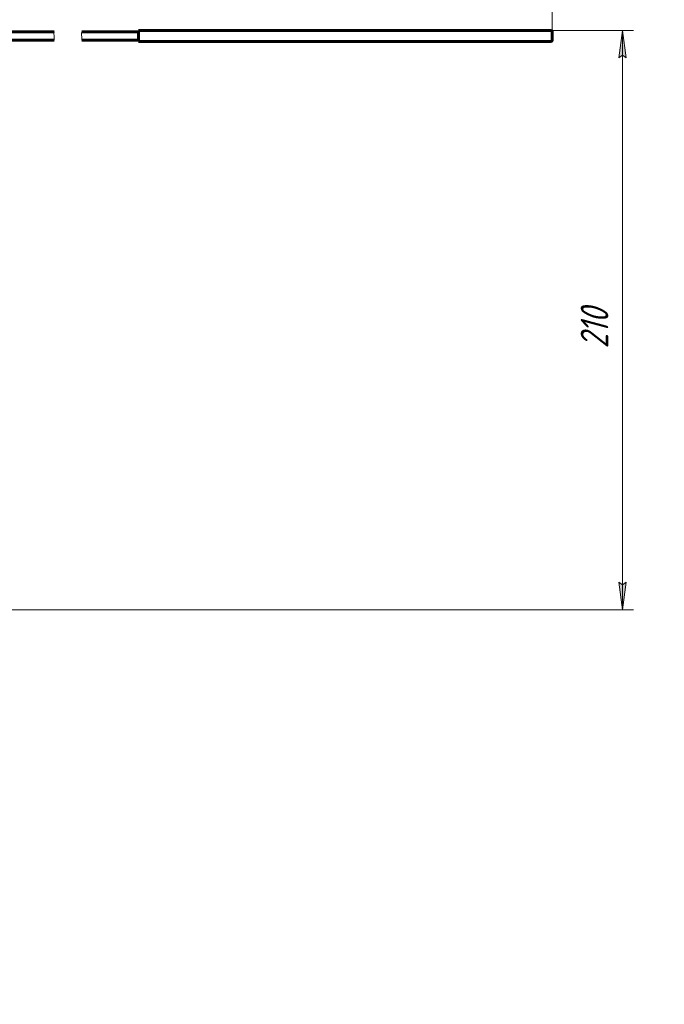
# Model space of a CAD drawing. Header units: millimetres. Extents: x 0 to 594, y 0 to 420.
# Tile 19 of 21: x 257 to 374, y 149 to 328. Entities that reach past the tile are written whole.
import ezdxf

# ---------------------------------------------------------------- set-up
doc = ezdxf.new("R2010")
doc.units = ezdxf.units.MM
for name, pattern in [('K5LT_AXLED', [12, 7.5, -1.5, 1.5, -1.5]), ('K5LT_BASIC', [0]), ('K5LT_THIN', [0]), ('K5LT_THIN_INCLUDED_TO_HATCHING', [0])]:
    doc.linetypes.add(name, pattern=pattern)
doc.layers.add('Системный слой', color=7, linetype='Continuous')
doc.layers.add('Системный слой (1)', color=7, linetype='Continuous', true_color=0x6c6c6c)
doc.styles.add('KDIMTEXTSTYLE', font='GOST_AU.SHX', dxfattribs={"width": 0.96, "oblique": 15, "height": 5})
doc.styles.add('KTEXTSTYLE', font='GOST_AU.SHX', dxfattribs={"width": 0.96, "height": 5})
doc.dimstyles.new('KDIMSTYLE (0.50)', dxfattribs={"dimtxt": 5, "dimasz": 1, "dimexe": 2, "dimexo": 0, "dimgap": 1, "dimtad": 1, "dimlfac": 2, "dimtxsty": 'KDIMTEXTSTYLE', "dimsah": 1, "dimcen": 0, "dimdle": 1, "dimadec": 0, "dimazin": 0, "dimtfac": 0.667, "dimtmove": 0, "dimatfit": 3, "dimfxl": 1, "dimtvp": 1, "dimtolj": 1, "dimtzin": 0, "dimarcsym": 0})

# ---------------------------------------------------------------- blocks, each defined once
blk = doc.blocks.new('U0')
at = {"layer": 'Системный слой (1)', "color": 150, "linetype": 'K5LT_BASIC', "lineweight": 60, "true_color": 0x0080ff}
for p, q in [((263.56, 325.67), (180.03, 325.67)), ((278.88, 325.67), (268.56, 325.67))]:
    blk.add_line(p, q, dxfattribs=at)
blk = doc.blocks.new('U1')
at = {"layer": 'Системный слой (1)', "color": 150, "linetype": 'K5LT_BASIC', "lineweight": 60, "true_color": 0x0080ff}
for p, q in [((180.03, 324.17), (263.56, 324.17)), ((268.56, 324.17), (278.88, 324.17))]:
    blk.add_line(p, q, dxfattribs=at)
blk = doc.blocks.new('D1')
at = {"layer": 'Системный слой (1)'}
for points in [[(367.29, 320.92), (366.63, 325.92), (365.97, 320.92), (366.63, 321.42)], [(366.63, 220.92), (367.29, 225.92), (366.63, 225.42), (365.97, 225.92)]]:
    blk.add_hatch(color=7, dxfattribs=at).paths.add_polyline_path(points)
at = {"layer": 'Системный слой (1)', "color": 7, "linetype": 'K5LT_THIN', "lineweight": 18}
for p, q in [((348.88, 325.92), (368.63, 325.92)), ((365.97, 320.92), (366.63, 325.92)), ((366.63, 325.92), (367.29, 320.92)), ((366.63, 325.92), (366.63, 220.92)), ((366.63, 321.42), (365.97, 320.92)), ((367.29, 320.92), (366.63, 321.42)), ((366.63, 220.92), (365.97, 225.92)), ((365.97, 225.92), (366.63, 225.42)), ((366.63, 225.42), (367.29, 225.92)), ((367.29, 225.92), (366.63, 220.92)), ((257.32, 220.92), (368.63, 220.92))]:
    blk.add_line(p, q, dxfattribs=at)
blk.add_wipeout([(365.63, 268.28), (358.25, 268.28), (358.25, 278.15), (365.63, 278.15)]).dxf.layer = 'Системный слой (1)'
at = {"layer": 'Системный слой (1)', "color": 7, "insert": (359.04, 268.28), "char_height": 5, "attachment_point": 1, "rotation": 90, "style": 'KTEXTSTYLE'}
blk.add_mtext('\\H5.0;\\W1.000;\\Q15;\\Q15;\\W0.965;210', dxfattribs=at)
blk = doc.blocks.new('KDIMARROW_01')
at = {"layer": 'Системный слой'}
blk.add_hatch(color=0, dxfattribs=at).paths.add_polyline_path([(0, 0), (-5, 0.66), (-4.5, 0), (-5, -0.66)])
at = {"layer": 'Системный слой', "color": 0, "linetype": 'K5LT_THIN', "lineweight": 18}
for p, q in [((-4.5, 0), (-5, 0.66)), ((-5, 0.66), (0, 0)), ((0, 0), (-5, -0.66)), ((-5, -0.66), (-4.5, 0))]:
    blk.add_line(p, q, dxfattribs=at)
at = {"layer": 'Системный слой (1)', "color": 0, "linetype": 'K5LT_THIN', "lineweight": 18}
blk.add_line((453.01, 220.92), (452.51, 220.92), dxfattribs=at)
blk = doc.blocks.new('D2')
at = {"layer": 'Системный слой (1)'}
for points in [[(170.57, 341.01), (171.07, 341.67), (166.07, 341.01), (171.07, 340.35)], [(353.88, 341.01), (348.88, 341.67), (349.38, 341.01), (348.88, 340.35)]]:
    blk.add_hatch(color=7, dxfattribs=at).paths.add_polyline_path(points)
at = {"layer": 'Системный слой (1)', "color": 7, "linetype": 'K5LT_THIN', "lineweight": 18}
for p, q in [((166.07, 323.17), (166.07, 343.01)), ((353.88, 325.67), (353.88, 343.01)), ((166.07, 341.01), (171.07, 341.67)), ((171.07, 340.35), (166.07, 341.01)), ((353.88, 341.01), (166.07, 341.01)), ((171.07, 341.67), (170.57, 341.01)), ((170.57, 341.01), (171.07, 340.35)), ((349.38, 341.01), (348.88, 341.67)), ((348.88, 341.67), (353.88, 341.01)), ((353.88, 341.01), (348.88, 340.35)), ((348.88, 340.35), (349.38, 341.01))]:
    blk.add_line(p, q, dxfattribs=at)
blk.add_wipeout([(250.28, 342.01), (250.28, 349.39), (261.04, 349.39), (261.04, 342.01)]).dxf.layer = 'Системный слой (1)'
at = {"layer": 'Системный слой (1)', "color": 7, "insert": (250.28, 348.6), "char_height": 5, "attachment_point": 1, "style": 'KTEXTSTYLE'}
blk.add_mtext('\\H5.0;\\W1.000;\\Q15;\\Q15;\\W0.965;480', dxfattribs=at)
blk = doc.blocks.new('U43')
at = {"layer": 'Системный слой (1)', "color": 7, "linetype": 'K5LT_THIN_INCLUDED_TO_HATCHING', "lineweight": 18}
for p, q in [((263.56, 325.67), (263.53, 325.29)), ((263.53, 325.29), (263.56, 324.92)), ((263.56, 324.92), (263.59, 324.54)), ((263.59, 324.54), (263.56, 324.17))]:
    blk.add_line(p, q, dxfattribs=at)
blk = doc.blocks.new('U44')
at = {"layer": 'Системный слой (1)', "color": 7, "linetype": 'K5LT_THIN_INCLUDED_TO_HATCHING', "lineweight": 18}
for p, q in [((268.53, 325.37), (268.56, 325.67)), ((268.55, 325.07), (268.53, 325.37)), ((268.58, 324.77), (268.55, 325.07)), ((268.56, 324.17), (268.59, 324.47)), ((268.59, 324.47), (268.58, 324.77))]:
    blk.add_line(p, q, dxfattribs=at)
blk = doc.blocks.new('D4')
at = {"layer": 'Системный слой (1)'}
for points in [[(400.18, 260.9), (395.78, 263.35), (399.4, 259.84), (399.39, 260.67)], [(510.25, 178.49), (506.63, 181.99), (506.63, 181.17), (505.84, 180.94)]]:
    blk.add_hatch(color=7, dxfattribs=at).paths.add_polyline_path(points)
at = {"layer": 'Системный слой (1)', "color": 7, "linetype": 'K5LT_THIN', "lineweight": 18}
for p, q in [((395.78, 263.35), (400.18, 260.9)), ((399.4, 259.84), (395.78, 263.35)), ((395.78, 263.35), (510.25, 178.49)), ((400.18, 260.9), (399.39, 260.67)), ((399.39, 260.67), (399.4, 259.84)), ((505.84, 180.94), (506.63, 181.17)), ((510.25, 178.49), (505.84, 180.94)), ((506.63, 181.17), (506.63, 181.99)), ((506.63, 181.99), (510.25, 178.49)), ((510.25, 178.49), (534.64, 160.4)), ((534.64, 160.4), (552.9, 160.4))]:
    blk.add_line(p, q, dxfattribs=at)
blk.add_wipeout([(536.64, 161.4), (536.64, 168.79), (550.33, 168.79), (550.33, 161.4)]).dxf.layer = 'Системный слой (1)'
at = {"layer": 'Системный слой (1)', "color": 7, "char_height": 5, "attachment_point": 1, "style": 'KTEXTSTYLE'}
for s, insert in [('\\H5.0;\\W1.000;\\Q15;\\Q15;\\W0.965;∅', (536.64, 167.99)), ('\\H5.0;\\W1.000;\\Q15;\\Q15;\\W0.965;285', (539.95, 167.99))]:
    blk.add_mtext(s, dxfattribs=dict(at, insert=insert))

msp = doc.modelspace()

# ---------------------------------------------------------------- linework, layer by layer
at = {"layer": 'Системный слой (1)', "color": 150, "linetype": 'K5LT_BASIC', "lineweight": 60, "true_color": 0x0080ff}
for p, q in [((278.8842, 325.6687), (278.8842, 325.9187)), ((278.8842, 325.9187), (348.8842, 325.9187)), ((278.8842, 325.6687), (278.8842, 324.1687)), ((348.8842, 325.9187), (353.6342, 325.9187)), ((353.8842, 325.6687), (353.8842, 324.1687)), ((278.8842, 323.9187), (278.8842, 324.1687)), ((348.8842, 323.9187), (278.8842, 323.9187)), ((353.6342, 323.9187), (348.8842, 323.9187))]:
    msp.add_line(p, q, dxfattribs=at)
for centre, start, end in [((353.6342, 325.6687), 0, 90), ((353.6342, 324.1687), 270, 0)]:
    msp.add_arc(centre, 0.25, start, end, dxfattribs=at)

# ---------------------------------------------------------------- block references
at = {"layer": 'Системный слой (1)'}
for name in ['U0', 'U1']:
    msp.add_blockref(name, (0, 0), dxfattribs=at)

# ---------------------------------------------------------------- next in the draw order: dimensions: what is measured, and where the dimension line sits
at = {"layer": 'Системный слой (1)', "color": 7}
dim = msp.add_linear_dim(base=(366.6283, 325.9187), p1=(257.3199, 220.9187), p2=(348.8842, 325.9187), angle=90, text='\\H5.0;\\W0.965;\\Q15;\\H5.0;\\W0.965;\\Q15;\\Q15;210', dimstyle='KDIMSTYLE (0.50)', override={"dimexo": 0, "dimblk1": 'KDIMARROW_01', "dimblk2": 'KDIMARROW_01', "dimse1": 0, "dimse2": 0, "dimclrt": 7, "dimtolj": 1}, dxfattribs=at)
dim.commit()
dim.dimension.update_dxf_attribs({"geometry": 'D1', "text_midpoint": (366.6283, 273.4187), "dimtype": 160})

# ---------------------------------------------------------------- next in the draw order: linework, layer by layer
at = {"layer": 'Системный слой (1)', "color": 30, "linetype": 'K5LT_AXLED', "lineweight": 18, "true_color": 0xff8000}
msp.add_line((72.8199, 220.9187), (259.3199, 220.9187), dxfattribs=at)

# ---------------------------------------------------------------- next in the draw order: dimensions: what is measured, and where the dimension line sits
at = {"layer": 'Системный слой (1)', "color": 7}
dim = msp.add_linear_dim(base=(353.8842, 341.0076), p1=(166.0699, 323.1687), p2=(353.8842, 325.6687), text='\\H5.0;\\W0.965;\\Q15;\\H5.0;\\W0.965;\\Q15;\\Q15;480', dimstyle='KDIMSTYLE (0.50)', override={"dimexo": 0, "dimblk1": 'KDIMARROW_01', "dimblk2": 'KDIMARROW_01', "dimse1": 0, "dimse2": 0, "dimclrt": 7, "dimtolj": 1}, dxfattribs=at)
dim.commit()
dim.dimension.update_dxf_attribs({"geometry": 'D2', "text_midpoint": (255.8842, 341.0076), "dimtype": 160})
dim = msp.add_diameter_dim_2p(p1=(338.5387, 305.7831), p2=(567.4866, 136.0543), dimstyle='KDIMSTYLE (0.50)', override={"dimtih": 1, "dimtoh": 1, "dimpost": '\\H5.0;\\W0.965;\\Q15;<>', "dimblk1": 'KDIMARROW_01', "dimblk2": 'KDIMARROW_01', "dimclrt": 7, "dimtol": 1, "dimtp": 0, "dimtm": 0, "dimtdec": 5, "dimtmove": 1, "dimatfit": 2, "dimtolj": 1}, dxfattribs=at)
dim.commit()
dim.dimension.update_dxf_attribs({"geometry": 'D4', "text_midpoint": (536.6404, 160.4046), "dimtype": 163})

# ---------------------------------------------------------------- next in the draw order: block references
at = {"layer": 'Системный слой (1)'}
for name in ['U43', 'U44']:
    msp.add_blockref(name, (0, 0), dxfattribs=at)

doc.saveas('drawing.dxf')
